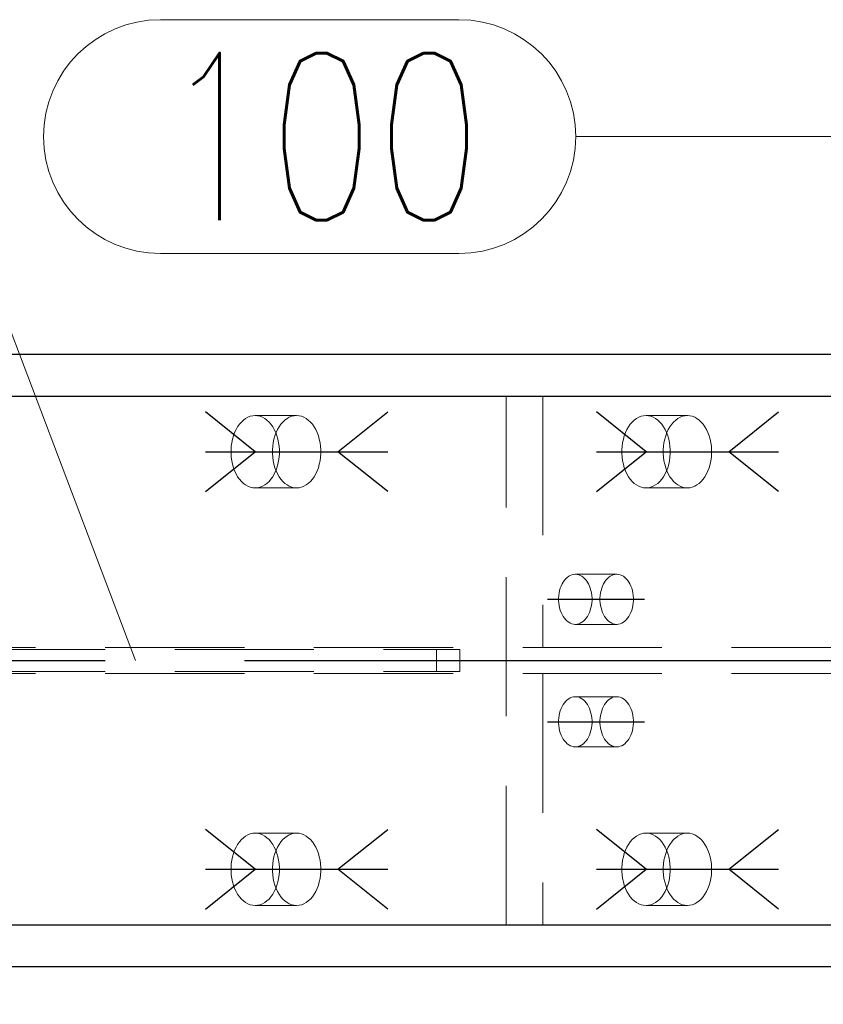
# Model space of a CAD drawing. Header units: millimetres. Extents: x 3528 to 4122, y 12044 to 12491.
# Tile 33 of 58: x 3916 to 3930, y 12219 to 12237. Entities that reach past the tile are written whole.
import ezdxf

# ---------------------------------------------------------------- set-up
doc = ezdxf.new("R2010")
doc.units = ezdxf.units.MM
doc.header["$LTSCALE"] = 10
doc.linetypes.add('HIDDEN', pattern=[0.375, 0.25, -0.125])
doc.linetypes.add('MITTE', pattern=[2, 1.25, -0.25, 0.25, -0.25])
doc.layers.get('Defpoints').update_dxf_attribs({"color": 1})
for name, color, linetype in [('PS_BOLT', 4, 'Continuous'), ('PS_MID', 5, 'MITTE'), ('PS_SHAPE', 3, 'Continuous')]:
    doc.layers.add(name, color=color, linetype=linetype)
for name, color, linetype, lineweight in [('PS_DIM', 4, 'Continuous', 13), ('PS_Hidden', 2, 'HIDDEN', 9), ('PS_Pos', 1, 'Continuous', 15), ('PS_SOLID', 7, 'Continuous', 30)]:
    doc.layers.add(name, color=color, linetype=linetype, lineweight=lineweight)
doc.styles.add('simplex', font='simplex.shx', dxfattribs={"width": 0.75})
doc.dimstyles.new('1_20_GŁ_DS1-LS20', dxfattribs={"dimtxt": 2, "dimasz": 2, "dimexe": 2, "dimexo": 5, "dimgap": 1, "dimtad": 1, "dimjust": 4, "dimdec": 0, "dimlfac": 20, "dimtxsty": 'simplex', "dimblk1": 'NONE', "dimsah": 1, "dimcen": 2, "dimclrd": 256, "dimclre": 256, "dimclrt": 4, "dimadec": 1, "dimazin": 0, "dimtfac": 1, "dimtdec": 0, "dimtmove": 2, "dimatfit": 3, "dimfxl": 1, "dimarcsym": 0})

# ---------------------------------------------------------------- blocks, each defined once
blk = doc.blocks.new('*D92')
at = {"layer": 'Defpoints', "color": 0, "transparency": 16777216}
for p in [(3585.581, 12220.304), (3933.069, 12218.754), (3933.069, 12208.592)]:
    blk.add_point(p, dxfattribs=at)
at = {"layer": 'PS_DIM', "lineweight": -2, "transparency": 16777216}
for p, q in [((3585.581, 12215.304), (3585.581, 12206.592)), ((3933.069, 12213.754), (3933.069, 12206.592)), ((3585.581, 12208.592), (3931.069, 12208.592))]:
    blk.add_line(p, q, dxfattribs=at)
at = {"layer": 'PS_DIM', "transparency": 16777216}
blk.add_solid([(3931.069, 12208.925), (3931.069, 12208.258), (3933.069, 12208.592)], dxfattribs=at)
at = {"layer": 'PS_DIM', "color": 4, "transparency": 16777216, "insert": (3931.049, 12212.826), "char_height": 2, "attachment_point": 5, "rotation": 90, "style": 'simplex'}
blk.add_mtext('14640', dxfattribs=at)
blk = doc.blocks.new('_None')
blk = doc.blocks.new('*D93')
at = {"layer": 'Defpoints', "color": 0, "transparency": 16777216}
for p in [(3945.171, 12230.554), (3585.581, 12220.304), (3945.171, 12208.592)]:
    blk.add_point(p, dxfattribs=at)
at = {"layer": 'PS_DIM', "lineweight": -2, "transparency": 16777216}
for p, q in [((3945.171, 12225.554), (3945.171, 12206.592)), ((3585.581, 12215.304), (3585.581, 12206.592)), ((3585.581, 12208.592), (3943.171, 12208.592))]:
    blk.add_line(p, q, dxfattribs=at)
at = {"layer": 'PS_DIM', "transparency": 16777216}
blk.add_solid([(3943.171, 12208.925), (3943.171, 12208.258), (3945.171, 12208.592)], dxfattribs=at)
at = {"layer": 'PS_DIM', "color": 4, "transparency": 16777216, "insert": (3943.151, 12212.826), "char_height": 2, "attachment_point": 5, "rotation": 90, "style": 'simplex'}
blk.add_mtext('14882', dxfattribs=at)
blk = doc.blocks.new('*X357')
at = {"color": 30, "linetype": 'Continuous'}
for p, q in [((3927.045, 12221.304), (3926.153, 12222.018)), ((3928.533, 12221.304), (3929.425, 12222.018)), ((3926.153, 12220.59), (3927.045, 12221.304)), ((3926.153, 12221.304), (3929.425, 12221.304)), ((3929.425, 12220.59), (3928.533, 12221.304))]:
    blk.add_line(p, q, dxfattribs=at)
blk = doc.blocks.new('*X359')
at = {"color": 30, "linetype": 'Continuous'}
for p, q in [((3920.026, 12228.804), (3919.133, 12229.518)), ((3921.513, 12228.804), (3922.406, 12229.518)), ((3919.133, 12228.09), (3920.026, 12228.804)), ((3919.133, 12228.804), (3922.406, 12228.804)), ((3922.406, 12228.09), (3921.513, 12228.804))]:
    blk.add_line(p, q, dxfattribs=at)
blk = doc.blocks.new('*X363')
at = {"color": 30, "linetype": 'Continuous'}
for p, q in [((3927.045, 12228.804), (3926.153, 12229.518)), ((3928.533, 12228.804), (3929.425, 12229.518)), ((3926.153, 12228.09), (3927.045, 12228.804)), ((3926.153, 12228.804), (3929.425, 12228.804)), ((3929.425, 12228.09), (3928.533, 12228.804))]:
    blk.add_line(p, q, dxfattribs=at)
blk = doc.blocks.new('*X366')
at = {"layer": 'PS_Hidden', "color": 2, "linetype": 'HIDDEN'}
for p, q in [((3924.535, 12220.304), (3924.535, 12229.804)), ((3925.191, 12229.804), (3925.191, 12225.289)), ((3919.778, 12229.337), (3919.815, 12229.372)), ((3919.815, 12229.372), (3919.854, 12229.401)), ((3919.854, 12229.401), (3919.896, 12229.424)), ((3919.896, 12229.424), (3919.938, 12229.441)), ((3919.938, 12229.441), (3919.982, 12229.451)), ((3919.982, 12229.451), (3920.026, 12229.454)), ((3920.026, 12229.454), (3920.07, 12229.451)), ((3920.77, 12229.454), (3920.026, 12229.454)), ((3920.07, 12229.451), (3920.113, 12229.441)), ((3920.113, 12229.441), (3920.156, 12229.424)), ((3920.156, 12229.424), (3920.197, 12229.401)), ((3920.197, 12229.401), (3920.237, 12229.372)), ((3920.237, 12229.372), (3920.274, 12229.337)), ((3920.559, 12229.372), (3920.521, 12229.337)), ((3920.598, 12229.401), (3920.559, 12229.372)), ((3920.639, 12229.424), (3920.598, 12229.401)), ((3920.682, 12229.441), (3920.639, 12229.424)), ((3920.726, 12229.451), (3920.682, 12229.441)), ((3920.77, 12229.454), (3920.726, 12229.451)), ((3920.813, 12229.451), (3920.77, 12229.454)), ((3920.857, 12229.441), (3920.813, 12229.451)), ((3920.9, 12229.424), (3920.857, 12229.441)), ((3920.941, 12229.401), (3920.9, 12229.424)), ((3920.98, 12229.372), (3920.941, 12229.401)), ((3921.018, 12229.337), (3920.98, 12229.372)), ((3926.797, 12229.337), (3926.835, 12229.372)), ((3926.835, 12229.372), (3926.874, 12229.401)), ((3926.874, 12229.401), (3926.915, 12229.424)), ((3926.915, 12229.424), (3926.958, 12229.441)), ((3926.958, 12229.441), (3927.001, 12229.451)), ((3927.001, 12229.451), (3927.045, 12229.454)), ((3927.045, 12229.454), (3927.089, 12229.451)), ((3927.789, 12229.454), (3927.045, 12229.454)), ((3927.089, 12229.451), (3927.133, 12229.441)), ((3927.133, 12229.441), (3927.176, 12229.424)), ((3927.176, 12229.424), (3927.217, 12229.401)), ((3927.217, 12229.401), (3927.256, 12229.372)), ((3927.256, 12229.372), (3927.294, 12229.337)), ((3927.578, 12229.372), (3927.541, 12229.337)), ((3927.618, 12229.401), (3927.578, 12229.372)), ((3927.659, 12229.424), (3927.618, 12229.401)), ((3927.702, 12229.441), (3927.659, 12229.424)), ((3927.745, 12229.451), (3927.702, 12229.441)), ((3927.789, 12229.454), (3927.745, 12229.451)), ((3927.833, 12229.451), (3927.789, 12229.454)), ((3927.877, 12229.441), (3927.833, 12229.451)), ((3927.919, 12229.424), (3927.877, 12229.441)), ((3927.96, 12229.401), (3927.919, 12229.424)), ((3928, 12229.372), (3927.96, 12229.401)), ((3928.037, 12229.337), (3928, 12229.372)), ((3919.657, 12229.148), (3919.682, 12229.202)), ((3919.682, 12229.202), (3919.711, 12229.252)), ((3919.711, 12229.252), (3919.743, 12229.297)), ((3919.743, 12229.297), (3919.778, 12229.337)), ((3920.274, 12229.337), (3920.309, 12229.297)), ((3920.309, 12229.297), (3920.341, 12229.252)), ((3920.341, 12229.252), (3920.369, 12229.202)), ((3920.369, 12229.202), (3920.395, 12229.148)), ((3920.426, 12229.202), (3920.401, 12229.148)), ((3920.455, 12229.252), (3920.426, 12229.202)), ((3920.486, 12229.297), (3920.455, 12229.252)), ((3920.521, 12229.337), (3920.486, 12229.297)), ((3921.053, 12229.297), (3921.018, 12229.337)), ((3921.084, 12229.252), (3921.053, 12229.297)), ((3921.113, 12229.202), (3921.084, 12229.252)), ((3921.138, 12229.148), (3921.113, 12229.202)), ((3926.677, 12229.148), (3926.702, 12229.202)), ((3926.702, 12229.202), (3926.73, 12229.252)), ((3926.73, 12229.252), (3926.762, 12229.297)), ((3926.762, 12229.297), (3926.797, 12229.337)), ((3927.294, 12229.337), (3927.328, 12229.297)), ((3927.328, 12229.297), (3927.36, 12229.252)), ((3927.36, 12229.252), (3927.389, 12229.202)), ((3927.389, 12229.202), (3927.414, 12229.148)), ((3927.445, 12229.202), (3927.42, 12229.148)), ((3927.474, 12229.252), (3927.445, 12229.202)), ((3927.506, 12229.297), (3927.474, 12229.252)), ((3927.541, 12229.337), (3927.506, 12229.297)), ((3928.072, 12229.297), (3928.037, 12229.337)), ((3928.104, 12229.252), (3928.072, 12229.297)), ((3928.133, 12229.202), (3928.104, 12229.252)), ((3928.158, 12229.148), (3928.133, 12229.202)), ((3919.605, 12228.967), (3919.618, 12229.03)), ((3919.618, 12229.03), (3919.636, 12229.09)), ((3919.636, 12229.09), (3919.657, 12229.148)), ((3920.362, 12229.03), (3920.349, 12228.967)), ((3920.379, 12229.09), (3920.362, 12229.03)), ((3920.401, 12229.148), (3920.379, 12229.09)), ((3920.395, 12229.148), (3920.416, 12229.09)), ((3920.416, 12229.09), (3920.433, 12229.03)), ((3920.433, 12229.03), (3920.447, 12228.967)), ((3921.16, 12229.09), (3921.138, 12229.148)), ((3921.177, 12229.03), (3921.16, 12229.09)), ((3921.19, 12228.967), (3921.177, 12229.03)), ((3926.625, 12228.967), (3926.638, 12229.03)), ((3926.638, 12229.03), (3926.655, 12229.09)), ((3926.655, 12229.09), (3926.677, 12229.148)), ((3927.382, 12229.03), (3927.368, 12228.967)), ((3927.399, 12229.09), (3927.382, 12229.03)), ((3927.42, 12229.148), (3927.399, 12229.09)), ((3927.414, 12229.148), (3927.436, 12229.09)), ((3927.436, 12229.09), (3927.453, 12229.03)), ((3927.453, 12229.03), (3927.466, 12228.967)), ((3928.179, 12229.09), (3928.158, 12229.148)), ((3928.197, 12229.03), (3928.179, 12229.09)), ((3928.21, 12228.967), (3928.197, 12229.03)), ((3919.592, 12228.837), (3919.596, 12228.902)), ((3919.592, 12228.771), (3919.592, 12228.837)), ((3919.596, 12228.902), (3919.605, 12228.967)), ((3920.34, 12228.902), (3920.336, 12228.837)), ((3920.336, 12228.837), (3920.336, 12228.771)), ((3920.349, 12228.967), (3920.34, 12228.902)), ((3920.447, 12228.967), (3920.455, 12228.902)), ((3920.455, 12228.902), (3920.46, 12228.837)), ((3920.46, 12228.837), (3920.46, 12228.771)), ((3921.199, 12228.902), (3921.19, 12228.967)), ((3921.204, 12228.837), (3921.199, 12228.902)), ((3921.204, 12228.771), (3921.204, 12228.837)), ((3926.611, 12228.837), (3926.616, 12228.902)), ((3926.611, 12228.771), (3926.611, 12228.837)), ((3926.616, 12228.902), (3926.625, 12228.967)), ((3927.36, 12228.902), (3927.355, 12228.837)), ((3927.355, 12228.837), (3927.355, 12228.771)), ((3927.368, 12228.967), (3927.36, 12228.902)), ((3927.466, 12228.967), (3927.475, 12228.902)), ((3927.475, 12228.902), (3927.479, 12228.837)), ((3927.479, 12228.837), (3927.479, 12228.771)), ((3928.219, 12228.902), (3928.21, 12228.967)), ((3928.223, 12228.837), (3928.219, 12228.902)), ((3928.223, 12228.771), (3928.223, 12228.837)), ((3919.596, 12228.705), (3919.592, 12228.771)), ((3919.605, 12228.641), (3919.596, 12228.705)), ((3920.336, 12228.771), (3920.34, 12228.705)), ((3920.34, 12228.705), (3920.349, 12228.641)), ((3920.455, 12228.705), (3920.447, 12228.641)), ((3920.46, 12228.771), (3920.455, 12228.705)), ((3921.19, 12228.641), (3921.199, 12228.705)), ((3921.199, 12228.705), (3921.204, 12228.771)), ((3926.616, 12228.705), (3926.611, 12228.771)), ((3926.625, 12228.641), (3926.616, 12228.705)), ((3927.355, 12228.771), (3927.36, 12228.705)), ((3927.36, 12228.705), (3927.368, 12228.641)), ((3927.475, 12228.705), (3927.466, 12228.641)), ((3927.479, 12228.771), (3927.475, 12228.705)), ((3928.21, 12228.641), (3928.219, 12228.705)), ((3928.219, 12228.705), (3928.223, 12228.771)), ((3919.618, 12228.578), (3919.605, 12228.641)), ((3919.636, 12228.518), (3919.618, 12228.578)), ((3919.657, 12228.46), (3919.636, 12228.518)), ((3920.349, 12228.641), (3920.362, 12228.578)), ((3920.362, 12228.578), (3920.379, 12228.518)), ((3920.379, 12228.518), (3920.401, 12228.46)), ((3920.416, 12228.518), (3920.395, 12228.46)), ((3920.433, 12228.578), (3920.416, 12228.518)), ((3920.447, 12228.641), (3920.433, 12228.578)), ((3921.138, 12228.46), (3921.16, 12228.518)), ((3921.16, 12228.518), (3921.177, 12228.578)), ((3921.177, 12228.578), (3921.19, 12228.641)), ((3926.638, 12228.578), (3926.625, 12228.641)), ((3926.655, 12228.518), (3926.638, 12228.578)), ((3926.677, 12228.46), (3926.655, 12228.518)), ((3927.368, 12228.641), (3927.382, 12228.578)), ((3927.382, 12228.578), (3927.399, 12228.518)), ((3927.399, 12228.518), (3927.42, 12228.46)), ((3927.436, 12228.518), (3927.414, 12228.46)), ((3927.453, 12228.578), (3927.436, 12228.518)), ((3927.466, 12228.641), (3927.453, 12228.578)), ((3928.158, 12228.46), (3928.179, 12228.518)), ((3928.179, 12228.518), (3928.197, 12228.578)), ((3928.197, 12228.578), (3928.21, 12228.641)), ((3919.682, 12228.406), (3919.657, 12228.46)), ((3919.711, 12228.356), (3919.682, 12228.406)), ((3919.743, 12228.311), (3919.711, 12228.356)), ((3919.778, 12228.27), (3919.743, 12228.311)), ((3920.309, 12228.311), (3920.274, 12228.27)), ((3920.341, 12228.356), (3920.309, 12228.311)), ((3920.369, 12228.406), (3920.341, 12228.356)), ((3920.395, 12228.46), (3920.369, 12228.406)), ((3920.401, 12228.46), (3920.426, 12228.406)), ((3920.426, 12228.406), (3920.455, 12228.356)), ((3920.455, 12228.356), (3920.486, 12228.311)), ((3920.486, 12228.311), (3920.521, 12228.27)), ((3921.018, 12228.27), (3921.053, 12228.311)), ((3921.053, 12228.311), (3921.084, 12228.356)), ((3921.084, 12228.356), (3921.113, 12228.406)), ((3921.113, 12228.406), (3921.138, 12228.46)), ((3926.702, 12228.406), (3926.677, 12228.46)), ((3926.73, 12228.356), (3926.702, 12228.406)), ((3926.762, 12228.311), (3926.73, 12228.356)), ((3926.797, 12228.27), (3926.762, 12228.311)), ((3927.328, 12228.311), (3927.294, 12228.27)), ((3927.36, 12228.356), (3927.328, 12228.311)), ((3927.389, 12228.406), (3927.36, 12228.356)), ((3927.414, 12228.46), (3927.389, 12228.406)), ((3927.42, 12228.46), (3927.445, 12228.406)), ((3927.445, 12228.406), (3927.474, 12228.356)), ((3927.474, 12228.356), (3927.506, 12228.311)), ((3927.506, 12228.311), (3927.541, 12228.27)), ((3928.037, 12228.27), (3928.072, 12228.311)), ((3928.072, 12228.311), (3928.104, 12228.356)), ((3928.104, 12228.356), (3928.133, 12228.406)), ((3928.133, 12228.406), (3928.158, 12228.46)), ((3919.815, 12228.236), (3919.778, 12228.27)), ((3919.854, 12228.207), (3919.815, 12228.236)), ((3919.896, 12228.184), (3919.854, 12228.207)), ((3919.938, 12228.167), (3919.896, 12228.184)), ((3919.982, 12228.157), (3919.938, 12228.167)), ((3920.026, 12228.154), (3919.982, 12228.157)), ((3920.07, 12228.157), (3920.026, 12228.154)), ((3920.77, 12228.154), (3920.026, 12228.154)), ((3920.113, 12228.167), (3920.07, 12228.157)), ((3920.156, 12228.184), (3920.113, 12228.167)), ((3920.197, 12228.207), (3920.156, 12228.184)), ((3920.237, 12228.236), (3920.197, 12228.207)), ((3920.274, 12228.27), (3920.237, 12228.236)), ((3920.521, 12228.27), (3920.559, 12228.236)), ((3920.559, 12228.236), (3920.598, 12228.207)), ((3920.598, 12228.207), (3920.639, 12228.184)), ((3920.639, 12228.184), (3920.682, 12228.167)), ((3920.682, 12228.167), (3920.726, 12228.157)), ((3920.726, 12228.157), (3920.77, 12228.154)), ((3920.77, 12228.154), (3920.813, 12228.157)), ((3920.813, 12228.157), (3920.857, 12228.167)), ((3920.857, 12228.167), (3920.9, 12228.184)), ((3920.9, 12228.184), (3920.941, 12228.207)), ((3920.941, 12228.207), (3920.98, 12228.236)), ((3920.98, 12228.236), (3921.018, 12228.27)), ((3926.835, 12228.236), (3926.797, 12228.27)), ((3926.874, 12228.207), (3926.835, 12228.236)), ((3926.915, 12228.184), (3926.874, 12228.207)), ((3926.958, 12228.167), (3926.915, 12228.184)), ((3927.001, 12228.157), (3926.958, 12228.167)), ((3927.045, 12228.154), (3927.001, 12228.157)), ((3927.089, 12228.157), (3927.045, 12228.154)), ((3927.789, 12228.154), (3927.045, 12228.154)), ((3927.133, 12228.167), (3927.089, 12228.157)), ((3927.176, 12228.184), (3927.133, 12228.167)), ((3927.217, 12228.207), (3927.176, 12228.184)), ((3927.256, 12228.236), (3927.217, 12228.207)), ((3927.294, 12228.27), (3927.256, 12228.236)), ((3927.541, 12228.27), (3927.578, 12228.236)), ((3927.578, 12228.236), (3927.618, 12228.207)), ((3927.618, 12228.207), (3927.659, 12228.184)), ((3927.659, 12228.184), (3927.702, 12228.167)), ((3927.702, 12228.167), (3927.745, 12228.157)), ((3927.745, 12228.157), (3927.789, 12228.154)), ((3927.789, 12228.154), (3927.833, 12228.157)), ((3927.833, 12228.157), (3927.877, 12228.167)), ((3927.877, 12228.167), (3927.919, 12228.184)), ((3927.919, 12228.184), (3927.96, 12228.207)), ((3927.96, 12228.207), (3928, 12228.236)), ((3928, 12228.236), (3928.037, 12228.27)), ((3925.603, 12226.523), (3925.629, 12226.547)), ((3925.629, 12226.547), (3925.657, 12226.567)), ((3925.657, 12226.567), (3925.685, 12226.583)), ((3925.685, 12226.583), (3925.715, 12226.595)), ((3925.715, 12226.595), (3925.745, 12226.602)), ((3925.745, 12226.602), (3925.775, 12226.604)), ((3925.775, 12226.604), (3925.806, 12226.602)), ((3926.519, 12226.604), (3925.775, 12226.604)), ((3925.806, 12226.602), (3925.836, 12226.595)), ((3925.836, 12226.595), (3925.865, 12226.583)), ((3925.865, 12226.583), (3925.894, 12226.567)), ((3925.894, 12226.567), (3925.921, 12226.547)), ((3925.921, 12226.547), (3925.947, 12226.523)), ((3926.373, 12226.547), (3926.347, 12226.523)), ((3926.4, 12226.567), (3926.373, 12226.547)), ((3926.429, 12226.583), (3926.4, 12226.567)), ((3926.458, 12226.595), (3926.429, 12226.583)), ((3926.488, 12226.602), (3926.458, 12226.595)), ((3926.519, 12226.604), (3926.488, 12226.602)), ((3926.549, 12226.602), (3926.519, 12226.604)), ((3926.579, 12226.595), (3926.549, 12226.602)), ((3926.609, 12226.583), (3926.579, 12226.595)), ((3926.638, 12226.567), (3926.609, 12226.583)), ((3926.665, 12226.547), (3926.638, 12226.567)), ((3926.691, 12226.523), (3926.665, 12226.547)), ((3925.493, 12226.31), (3925.505, 12226.352)), ((3925.505, 12226.352), (3925.52, 12226.392)), ((3925.52, 12226.392), (3925.537, 12226.429)), ((3925.537, 12226.429), (3925.557, 12226.464)), ((3925.557, 12226.464), (3925.579, 12226.495)), ((3925.579, 12226.495), (3925.603, 12226.523)), ((3925.947, 12226.523), (3925.971, 12226.495)), ((3925.971, 12226.495), (3925.993, 12226.464)), ((3925.993, 12226.464), (3926.013, 12226.429)), ((3926.013, 12226.429), (3926.031, 12226.392)), ((3926.031, 12226.392), (3926.045, 12226.352)), ((3926.045, 12226.352), (3926.057, 12226.31)), ((3926.249, 12226.352), (3926.237, 12226.31)), ((3926.264, 12226.392), (3926.249, 12226.352)), ((3926.281, 12226.429), (3926.264, 12226.392)), ((3926.301, 12226.464), (3926.281, 12226.429)), ((3926.323, 12226.495), (3926.301, 12226.464)), ((3926.347, 12226.523), (3926.323, 12226.495)), ((3926.715, 12226.495), (3926.691, 12226.523)), ((3926.737, 12226.464), (3926.715, 12226.495)), ((3926.757, 12226.429), (3926.737, 12226.464)), ((3926.774, 12226.392), (3926.757, 12226.429)), ((3926.789, 12226.352), (3926.774, 12226.392)), ((3926.801, 12226.31), (3926.789, 12226.352)), ((3925.475, 12226.177), (3925.478, 12226.222)), ((3925.475, 12226.131), (3925.475, 12226.177)), ((3925.478, 12226.222), (3925.484, 12226.267)), ((3925.484, 12226.267), (3925.493, 12226.31)), ((3926.057, 12226.31), (3926.066, 12226.267)), ((3926.066, 12226.267), (3926.073, 12226.222)), ((3926.073, 12226.222), (3926.076, 12226.177)), ((3926.076, 12226.177), (3926.076, 12226.131)), ((3926.222, 12226.222), (3926.218, 12226.177)), ((3926.218, 12226.177), (3926.218, 12226.131)), ((3926.228, 12226.267), (3926.222, 12226.222)), ((3926.237, 12226.31), (3926.228, 12226.267)), ((3926.81, 12226.267), (3926.801, 12226.31)), ((3926.816, 12226.222), (3926.81, 12226.267)), ((3926.819, 12226.177), (3926.816, 12226.222)), ((3926.819, 12226.131), (3926.819, 12226.177)), ((3925.478, 12226.086), (3925.475, 12226.131)), ((3925.484, 12226.041), (3925.478, 12226.086)), ((3925.493, 12225.998), (3925.484, 12226.041)), ((3925.505, 12225.956), (3925.493, 12225.998)), ((3926.057, 12225.998), (3926.045, 12225.956)), ((3926.066, 12226.041), (3926.057, 12225.998)), ((3926.073, 12226.086), (3926.066, 12226.041)), ((3926.076, 12226.131), (3926.073, 12226.086)), ((3926.218, 12226.131), (3926.222, 12226.086)), ((3926.222, 12226.086), (3926.228, 12226.041)), ((3926.228, 12226.041), (3926.237, 12225.998)), ((3926.237, 12225.998), (3926.249, 12225.956)), ((3926.789, 12225.956), (3926.801, 12225.998)), ((3926.801, 12225.998), (3926.81, 12226.041)), ((3926.81, 12226.041), (3926.816, 12226.086)), ((3926.816, 12226.086), (3926.819, 12226.131)), ((3925.52, 12225.916), (3925.505, 12225.956)), ((3925.537, 12225.878), (3925.52, 12225.916)), ((3925.557, 12225.844), (3925.537, 12225.878)), ((3925.579, 12225.812), (3925.557, 12225.844)), ((3925.993, 12225.844), (3925.971, 12225.812)), ((3926.013, 12225.878), (3925.993, 12225.844)), ((3926.031, 12225.916), (3926.013, 12225.878)), ((3926.045, 12225.956), (3926.031, 12225.916)), ((3926.249, 12225.956), (3926.264, 12225.916)), ((3926.264, 12225.916), (3926.281, 12225.878)), ((3926.281, 12225.878), (3926.301, 12225.844)), ((3926.301, 12225.844), (3926.323, 12225.812)), ((3926.715, 12225.812), (3926.737, 12225.844)), ((3926.737, 12225.844), (3926.757, 12225.878)), ((3926.757, 12225.878), (3926.774, 12225.916)), ((3926.774, 12225.916), (3926.789, 12225.956)), ((3925.603, 12225.785), (3925.579, 12225.812)), ((3925.629, 12225.76), (3925.603, 12225.785)), ((3925.657, 12225.74), (3925.629, 12225.76)), ((3925.685, 12225.724), (3925.657, 12225.74)), ((3925.715, 12225.713), (3925.685, 12225.724)), ((3925.745, 12225.706), (3925.715, 12225.713)), ((3925.775, 12225.704), (3925.745, 12225.706)), ((3925.806, 12225.706), (3925.775, 12225.704)), ((3926.519, 12225.704), (3925.775, 12225.704)), ((3925.836, 12225.713), (3925.806, 12225.706)), ((3925.865, 12225.724), (3925.836, 12225.713)), ((3925.894, 12225.74), (3925.865, 12225.724)), ((3925.921, 12225.76), (3925.894, 12225.74)), ((3925.947, 12225.785), (3925.921, 12225.76)), ((3925.971, 12225.812), (3925.947, 12225.785)), ((3926.323, 12225.812), (3926.347, 12225.785)), ((3926.347, 12225.785), (3926.373, 12225.76)), ((3926.373, 12225.76), (3926.4, 12225.74)), ((3926.4, 12225.74), (3926.429, 12225.724)), ((3926.429, 12225.724), (3926.458, 12225.713)), ((3926.458, 12225.713), (3926.488, 12225.706)), ((3926.488, 12225.706), (3926.519, 12225.704)), ((3926.519, 12225.704), (3926.549, 12225.706)), ((3926.549, 12225.706), (3926.579, 12225.713)), ((3926.579, 12225.713), (3926.609, 12225.724)), ((3926.609, 12225.724), (3926.638, 12225.74)), ((3926.638, 12225.74), (3926.665, 12225.76)), ((3926.665, 12225.76), (3926.691, 12225.785)), ((3926.691, 12225.785), (3926.715, 12225.812)), ((3699.831, 12225.289), (3944.105, 12225.289)), ((3828.581, 12225.254), (3923.285, 12225.254)), ((3923.285, 12224.854), (3923.285, 12225.254)), ((3923.285, 12225.254), (3923.7, 12225.254)), ((3923.7, 12225.254), (3923.7, 12224.854)), ((3699.831, 12224.819), (3944.105, 12224.819)), ((3828.581, 12224.854), (3923.285, 12224.854)), ((3923.7, 12224.854), (3923.285, 12224.854)), ((3925.191, 12224.819), (3925.191, 12220.304)), ((3925.52, 12224.192), (3925.537, 12224.229)), ((3925.537, 12224.229), (3925.557, 12224.264)), ((3925.557, 12224.264), (3925.579, 12224.295)), ((3925.579, 12224.295), (3925.603, 12224.323)), ((3925.603, 12224.323), (3925.629, 12224.347)), ((3925.629, 12224.347), (3925.657, 12224.367)), ((3925.657, 12224.367), (3925.685, 12224.383)), ((3925.685, 12224.383), (3925.715, 12224.395)), ((3925.715, 12224.395), (3925.745, 12224.402)), ((3925.745, 12224.402), (3925.775, 12224.404)), ((3925.775, 12224.404), (3925.806, 12224.402)), ((3926.519, 12224.404), (3925.775, 12224.404)), ((3925.806, 12224.402), (3925.836, 12224.395)), ((3925.836, 12224.395), (3925.865, 12224.383)), ((3925.865, 12224.383), (3925.894, 12224.367)), ((3925.894, 12224.367), (3925.921, 12224.347)), ((3925.921, 12224.347), (3925.947, 12224.323)), ((3925.947, 12224.323), (3925.971, 12224.295)), ((3925.971, 12224.295), (3925.993, 12224.264)), ((3925.993, 12224.264), (3926.013, 12224.229)), ((3926.013, 12224.229), (3926.031, 12224.192)), ((3926.281, 12224.229), (3926.264, 12224.192)), ((3926.301, 12224.264), (3926.281, 12224.229)), ((3926.323, 12224.295), (3926.301, 12224.264)), ((3926.347, 12224.323), (3926.323, 12224.295)), ((3926.373, 12224.347), (3926.347, 12224.323)), ((3926.4, 12224.367), (3926.373, 12224.347)), ((3926.429, 12224.383), (3926.4, 12224.367)), ((3926.458, 12224.395), (3926.429, 12224.383)), ((3926.488, 12224.402), (3926.458, 12224.395)), ((3926.519, 12224.404), (3926.488, 12224.402)), ((3926.549, 12224.402), (3926.519, 12224.404)), ((3926.579, 12224.395), (3926.549, 12224.402)), ((3926.609, 12224.383), (3926.579, 12224.395)), ((3926.638, 12224.367), (3926.609, 12224.383)), ((3926.665, 12224.347), (3926.638, 12224.367)), ((3926.691, 12224.323), (3926.665, 12224.347)), ((3926.715, 12224.295), (3926.691, 12224.323)), ((3926.737, 12224.264), (3926.715, 12224.295)), ((3926.757, 12224.229), (3926.737, 12224.264)), ((3926.774, 12224.192), (3926.757, 12224.229)), ((3925.478, 12224.022), (3925.484, 12224.067)), ((3925.484, 12224.067), (3925.493, 12224.11)), ((3925.493, 12224.11), (3925.505, 12224.152)), ((3925.505, 12224.152), (3925.52, 12224.192)), ((3926.031, 12224.192), (3926.045, 12224.152)), ((3926.045, 12224.152), (3926.057, 12224.11)), ((3926.057, 12224.11), (3926.066, 12224.067)), ((3926.066, 12224.067), (3926.073, 12224.022)), ((3926.228, 12224.067), (3926.222, 12224.022)), ((3926.237, 12224.11), (3926.228, 12224.067)), ((3926.249, 12224.152), (3926.237, 12224.11)), ((3926.264, 12224.192), (3926.249, 12224.152)), ((3926.789, 12224.152), (3926.774, 12224.192)), ((3926.801, 12224.11), (3926.789, 12224.152)), ((3926.81, 12224.067), (3926.801, 12224.11)), ((3926.816, 12224.022), (3926.81, 12224.067)), ((3925.475, 12223.977), (3925.478, 12224.022)), ((3925.475, 12223.931), (3925.475, 12223.977)), ((3925.478, 12223.886), (3925.475, 12223.931)), ((3925.484, 12223.841), (3925.478, 12223.886)), ((3926.073, 12223.886), (3926.066, 12223.841)), ((3926.073, 12224.022), (3926.076, 12223.977)), ((3926.076, 12223.931), (3926.073, 12223.886)), ((3926.076, 12223.977), (3926.076, 12223.931)), ((3926.222, 12224.022), (3926.218, 12223.977)), ((3926.218, 12223.977), (3926.218, 12223.931)), ((3926.218, 12223.931), (3926.222, 12223.886)), ((3926.222, 12223.886), (3926.228, 12223.841)), ((3926.81, 12223.841), (3926.816, 12223.886)), ((3926.819, 12223.977), (3926.816, 12224.022)), ((3926.816, 12223.886), (3926.819, 12223.931)), ((3926.819, 12223.931), (3926.819, 12223.977)), ((3925.493, 12223.798), (3925.484, 12223.841)), ((3925.505, 12223.756), (3925.493, 12223.798)), ((3925.52, 12223.716), (3925.505, 12223.756)), ((3925.537, 12223.678), (3925.52, 12223.716)), ((3926.031, 12223.716), (3926.013, 12223.678)), ((3926.045, 12223.756), (3926.031, 12223.716)), ((3926.057, 12223.798), (3926.045, 12223.756)), ((3926.066, 12223.841), (3926.057, 12223.798)), ((3926.228, 12223.841), (3926.237, 12223.798)), ((3926.237, 12223.798), (3926.249, 12223.756)), ((3926.249, 12223.756), (3926.264, 12223.716)), ((3926.264, 12223.716), (3926.281, 12223.678)), ((3926.757, 12223.678), (3926.774, 12223.716)), ((3926.774, 12223.716), (3926.789, 12223.756)), ((3926.789, 12223.756), (3926.801, 12223.798)), ((3926.801, 12223.798), (3926.81, 12223.841)), ((3925.557, 12223.644), (3925.537, 12223.678)), ((3925.579, 12223.612), (3925.557, 12223.644)), ((3925.603, 12223.585), (3925.579, 12223.612)), ((3925.629, 12223.56), (3925.603, 12223.585)), ((3925.657, 12223.54), (3925.629, 12223.56)), ((3925.685, 12223.524), (3925.657, 12223.54)), ((3925.715, 12223.513), (3925.685, 12223.524)), ((3925.865, 12223.524), (3925.836, 12223.513)), ((3925.894, 12223.54), (3925.865, 12223.524)), ((3925.921, 12223.56), (3925.894, 12223.54)), ((3925.947, 12223.585), (3925.921, 12223.56)), ((3925.971, 12223.612), (3925.947, 12223.585)), ((3925.993, 12223.644), (3925.971, 12223.612)), ((3926.013, 12223.678), (3925.993, 12223.644)), ((3926.281, 12223.678), (3926.301, 12223.644)), ((3926.301, 12223.644), (3926.323, 12223.612)), ((3926.323, 12223.612), (3926.347, 12223.585)), ((3926.347, 12223.585), (3926.373, 12223.56)), ((3926.373, 12223.56), (3926.4, 12223.54)), ((3926.4, 12223.54), (3926.429, 12223.524)), ((3926.429, 12223.524), (3926.458, 12223.513)), ((3926.579, 12223.513), (3926.609, 12223.524)), ((3926.609, 12223.524), (3926.638, 12223.54)), ((3926.638, 12223.54), (3926.665, 12223.56)), ((3926.665, 12223.56), (3926.691, 12223.585)), ((3926.691, 12223.585), (3926.715, 12223.612)), ((3926.715, 12223.612), (3926.737, 12223.644)), ((3926.737, 12223.644), (3926.757, 12223.678)), ((3925.745, 12223.506), (3925.715, 12223.513)), ((3925.775, 12223.504), (3925.745, 12223.506)), ((3925.806, 12223.506), (3925.775, 12223.504)), ((3926.519, 12223.504), (3925.775, 12223.504)), ((3925.836, 12223.513), (3925.806, 12223.506)), ((3926.458, 12223.513), (3926.488, 12223.506)), ((3926.488, 12223.506), (3926.519, 12223.504)), ((3926.519, 12223.504), (3926.549, 12223.506)), ((3926.549, 12223.506), (3926.579, 12223.513)), ((3919.896, 12221.924), (3919.938, 12221.941)), ((3919.938, 12221.941), (3919.982, 12221.951)), ((3919.982, 12221.951), (3920.026, 12221.954)), ((3920.026, 12221.954), (3920.07, 12221.951)), ((3920.77, 12221.954), (3920.026, 12221.954)), ((3920.07, 12221.951), (3920.113, 12221.941)), ((3920.113, 12221.941), (3920.156, 12221.924)), ((3920.682, 12221.941), (3920.639, 12221.924)), ((3920.726, 12221.951), (3920.682, 12221.941)), ((3920.77, 12221.954), (3920.726, 12221.951)), ((3920.813, 12221.951), (3920.77, 12221.954)), ((3920.857, 12221.941), (3920.813, 12221.951)), ((3920.9, 12221.924), (3920.857, 12221.941)), ((3926.915, 12221.924), (3926.958, 12221.941)), ((3926.958, 12221.941), (3927.001, 12221.951)), ((3927.001, 12221.951), (3927.045, 12221.954)), ((3927.045, 12221.954), (3927.089, 12221.951)), ((3927.789, 12221.954), (3927.045, 12221.954)), ((3927.089, 12221.951), (3927.133, 12221.941)), ((3927.133, 12221.941), (3927.176, 12221.924)), ((3927.702, 12221.941), (3927.659, 12221.924)), ((3927.745, 12221.951), (3927.702, 12221.941)), ((3927.789, 12221.954), (3927.745, 12221.951)), ((3927.833, 12221.951), (3927.789, 12221.954)), ((3927.877, 12221.941), (3927.833, 12221.951)), ((3927.919, 12221.924), (3927.877, 12221.941)), ((3919.711, 12221.752), (3919.743, 12221.797)), ((3919.743, 12221.797), (3919.778, 12221.837)), ((3919.778, 12221.837), (3919.815, 12221.872)), ((3919.815, 12221.872), (3919.854, 12221.901)), ((3919.854, 12221.901), (3919.896, 12221.924)), ((3920.156, 12221.924), (3920.197, 12221.901)), ((3920.197, 12221.901), (3920.237, 12221.872)), ((3920.237, 12221.872), (3920.274, 12221.837)), ((3920.274, 12221.837), (3920.309, 12221.797)), ((3920.309, 12221.797), (3920.341, 12221.752)), ((3920.486, 12221.797), (3920.455, 12221.752)), ((3920.521, 12221.837), (3920.486, 12221.797)), ((3920.559, 12221.872), (3920.521, 12221.837)), ((3920.598, 12221.901), (3920.559, 12221.872)), ((3920.639, 12221.924), (3920.598, 12221.901)), ((3920.941, 12221.901), (3920.9, 12221.924)), ((3920.98, 12221.872), (3920.941, 12221.901)), ((3921.018, 12221.837), (3920.98, 12221.872)), ((3921.053, 12221.797), (3921.018, 12221.837)), ((3921.084, 12221.752), (3921.053, 12221.797)), ((3926.73, 12221.752), (3926.762, 12221.797)), ((3926.762, 12221.797), (3926.797, 12221.837)), ((3926.797, 12221.837), (3926.835, 12221.872)), ((3926.835, 12221.872), (3926.874, 12221.901)), ((3926.874, 12221.901), (3926.915, 12221.924)), ((3927.176, 12221.924), (3927.217, 12221.901)), ((3927.217, 12221.901), (3927.256, 12221.872)), ((3927.256, 12221.872), (3927.294, 12221.837)), ((3927.294, 12221.837), (3927.328, 12221.797)), ((3927.328, 12221.797), (3927.36, 12221.752)), ((3927.506, 12221.797), (3927.474, 12221.752)), ((3927.541, 12221.837), (3927.506, 12221.797)), ((3927.578, 12221.872), (3927.541, 12221.837)), ((3927.618, 12221.901), (3927.578, 12221.872)), ((3927.659, 12221.924), (3927.618, 12221.901)), ((3927.96, 12221.901), (3927.919, 12221.924)), ((3928, 12221.872), (3927.96, 12221.901)), ((3928.037, 12221.837), (3928, 12221.872)), ((3928.072, 12221.797), (3928.037, 12221.837)), ((3928.104, 12221.752), (3928.072, 12221.797)), ((3919.618, 12221.53), (3919.636, 12221.59)), ((3919.636, 12221.59), (3919.657, 12221.648)), ((3919.657, 12221.648), (3919.682, 12221.702)), ((3919.682, 12221.702), (3919.711, 12221.752)), ((3920.341, 12221.752), (3920.369, 12221.702)), ((3920.379, 12221.59), (3920.362, 12221.53)), ((3920.369, 12221.702), (3920.395, 12221.648)), ((3920.401, 12221.648), (3920.379, 12221.59)), ((3920.395, 12221.648), (3920.416, 12221.59)), ((3920.426, 12221.702), (3920.401, 12221.648)), ((3920.416, 12221.59), (3920.433, 12221.53)), ((3920.455, 12221.752), (3920.426, 12221.702)), ((3921.113, 12221.702), (3921.084, 12221.752)), ((3921.138, 12221.648), (3921.113, 12221.702)), ((3921.16, 12221.59), (3921.138, 12221.648)), ((3921.177, 12221.53), (3921.16, 12221.59)), ((3926.638, 12221.53), (3926.655, 12221.59)), ((3926.655, 12221.59), (3926.677, 12221.648)), ((3926.677, 12221.648), (3926.702, 12221.702)), ((3926.702, 12221.702), (3926.73, 12221.752)), ((3927.36, 12221.752), (3927.389, 12221.702)), ((3927.399, 12221.59), (3927.382, 12221.53)), ((3927.389, 12221.702), (3927.414, 12221.648)), ((3927.42, 12221.648), (3927.399, 12221.59)), ((3927.414, 12221.648), (3927.436, 12221.59)), ((3927.445, 12221.702), (3927.42, 12221.648)), ((3927.436, 12221.59), (3927.453, 12221.53)), ((3927.474, 12221.752), (3927.445, 12221.702)), ((3928.133, 12221.702), (3928.104, 12221.752)), ((3928.158, 12221.648), (3928.133, 12221.702)), ((3928.179, 12221.59), (3928.158, 12221.648)), ((3928.197, 12221.53), (3928.179, 12221.59)), ((3919.592, 12221.337), (3919.596, 12221.402)), ((3919.596, 12221.402), (3919.605, 12221.467)), ((3919.605, 12221.467), (3919.618, 12221.53)), ((3920.34, 12221.402), (3920.336, 12221.337)), ((3920.349, 12221.467), (3920.34, 12221.402)), ((3920.362, 12221.53), (3920.349, 12221.467)), ((3920.433, 12221.53), (3920.447, 12221.467)), ((3920.447, 12221.467), (3920.455, 12221.402)), ((3920.455, 12221.402), (3920.46, 12221.337)), ((3921.19, 12221.467), (3921.177, 12221.53)), ((3921.199, 12221.402), (3921.19, 12221.467)), ((3921.204, 12221.337), (3921.199, 12221.402)), ((3926.611, 12221.337), (3926.616, 12221.402)), ((3926.616, 12221.402), (3926.625, 12221.467)), ((3926.625, 12221.467), (3926.638, 12221.53)), ((3927.36, 12221.402), (3927.355, 12221.337)), ((3927.368, 12221.467), (3927.36, 12221.402)), ((3927.382, 12221.53), (3927.368, 12221.467)), ((3927.453, 12221.53), (3927.466, 12221.467)), ((3927.466, 12221.467), (3927.475, 12221.402)), ((3927.475, 12221.402), (3927.479, 12221.337)), ((3928.21, 12221.467), (3928.197, 12221.53)), ((3928.219, 12221.402), (3928.21, 12221.467)), ((3928.223, 12221.337), (3928.219, 12221.402)), ((3919.592, 12221.271), (3919.592, 12221.337)), ((3919.596, 12221.205), (3919.592, 12221.271)), ((3920.336, 12221.337), (3920.336, 12221.271)), ((3920.336, 12221.271), (3920.34, 12221.205)), ((3920.46, 12221.271), (3920.455, 12221.205)), ((3920.46, 12221.337), (3920.46, 12221.271)), ((3921.199, 12221.205), (3921.204, 12221.271)), ((3921.204, 12221.271), (3921.204, 12221.337)), ((3926.611, 12221.271), (3926.611, 12221.337)), ((3926.616, 12221.205), (3926.611, 12221.271)), ((3927.355, 12221.337), (3927.355, 12221.271)), ((3927.355, 12221.271), (3927.36, 12221.205)), ((3927.479, 12221.271), (3927.475, 12221.205)), ((3927.479, 12221.337), (3927.479, 12221.271)), ((3928.219, 12221.205), (3928.223, 12221.271)), ((3928.223, 12221.271), (3928.223, 12221.337)), ((3919.605, 12221.141), (3919.596, 12221.205)), ((3919.618, 12221.078), (3919.605, 12221.141)), ((3919.636, 12221.018), (3919.618, 12221.078)), ((3920.34, 12221.205), (3920.349, 12221.141)), ((3920.349, 12221.141), (3920.362, 12221.078)), ((3920.362, 12221.078), (3920.379, 12221.018)), ((3920.433, 12221.078), (3920.416, 12221.018)), ((3920.447, 12221.141), (3920.433, 12221.078)), ((3920.455, 12221.205), (3920.447, 12221.141)), ((3921.16, 12221.018), (3921.177, 12221.078)), ((3921.177, 12221.078), (3921.19, 12221.141)), ((3921.19, 12221.141), (3921.199, 12221.205)), ((3926.625, 12221.141), (3926.616, 12221.205)), ((3926.638, 12221.078), (3926.625, 12221.141)), ((3926.655, 12221.018), (3926.638, 12221.078)), ((3927.36, 12221.205), (3927.368, 12221.141)), ((3927.368, 12221.141), (3927.382, 12221.078)), ((3927.382, 12221.078), (3927.399, 12221.018)), ((3927.453, 12221.078), (3927.436, 12221.018)), ((3927.466, 12221.141), (3927.453, 12221.078)), ((3927.475, 12221.205), (3927.466, 12221.141)), ((3928.179, 12221.018), (3928.197, 12221.078)), ((3928.197, 12221.078), (3928.21, 12221.141)), ((3928.21, 12221.141), (3928.219, 12221.205)), ((3919.657, 12220.96), (3919.636, 12221.018)), ((3919.682, 12220.906), (3919.657, 12220.96)), ((3919.711, 12220.856), (3919.682, 12220.906)), ((3920.369, 12220.906), (3920.341, 12220.856)), ((3920.395, 12220.96), (3920.369, 12220.906)), ((3920.379, 12221.018), (3920.401, 12220.96)), ((3920.416, 12221.018), (3920.395, 12220.96)), ((3920.401, 12220.96), (3920.426, 12220.906)), ((3920.426, 12220.906), (3920.455, 12220.856)), ((3921.084, 12220.856), (3921.113, 12220.906)), ((3921.113, 12220.906), (3921.138, 12220.96)), ((3921.138, 12220.96), (3921.16, 12221.018)), ((3926.677, 12220.96), (3926.655, 12221.018)), ((3926.702, 12220.906), (3926.677, 12220.96)), ((3926.73, 12220.856), (3926.702, 12220.906)), ((3927.389, 12220.906), (3927.36, 12220.856)), ((3927.414, 12220.96), (3927.389, 12220.906)), ((3927.399, 12221.018), (3927.42, 12220.96)), ((3927.436, 12221.018), (3927.414, 12220.96)), ((3927.42, 12220.96), (3927.445, 12220.906)), ((3927.445, 12220.906), (3927.474, 12220.856)), ((3928.104, 12220.856), (3928.133, 12220.906)), ((3928.133, 12220.906), (3928.158, 12220.96)), ((3928.158, 12220.96), (3928.179, 12221.018)), ((3919.743, 12220.811), (3919.711, 12220.856)), ((3919.778, 12220.77), (3919.743, 12220.811)), ((3919.815, 12220.736), (3919.778, 12220.77)), ((3919.854, 12220.707), (3919.815, 12220.736)), ((3919.896, 12220.684), (3919.854, 12220.707)), ((3920.197, 12220.707), (3920.156, 12220.684)), ((3920.237, 12220.736), (3920.197, 12220.707)), ((3920.274, 12220.77), (3920.237, 12220.736)), ((3920.309, 12220.811), (3920.274, 12220.77)), ((3920.341, 12220.856), (3920.309, 12220.811)), ((3920.455, 12220.856), (3920.486, 12220.811)), ((3920.486, 12220.811), (3920.521, 12220.77)), ((3920.521, 12220.77), (3920.559, 12220.736)), ((3920.559, 12220.736), (3920.598, 12220.707)), ((3920.598, 12220.707), (3920.639, 12220.684)), ((3920.9, 12220.684), (3920.941, 12220.707)), ((3920.941, 12220.707), (3920.98, 12220.736)), ((3920.98, 12220.736), (3921.018, 12220.77)), ((3921.018, 12220.77), (3921.053, 12220.811)), ((3921.053, 12220.811), (3921.084, 12220.856)), ((3926.762, 12220.811), (3926.73, 12220.856)), ((3926.797, 12220.77), (3926.762, 12220.811)), ((3926.835, 12220.736), (3926.797, 12220.77)), ((3926.874, 12220.707), (3926.835, 12220.736)), ((3926.915, 12220.684), (3926.874, 12220.707)), ((3927.217, 12220.707), (3927.176, 12220.684)), ((3927.256, 12220.736), (3927.217, 12220.707)), ((3927.294, 12220.77), (3927.256, 12220.736)), ((3927.328, 12220.811), (3927.294, 12220.77)), ((3927.36, 12220.856), (3927.328, 12220.811)), ((3927.474, 12220.856), (3927.506, 12220.811)), ((3927.506, 12220.811), (3927.541, 12220.77)), ((3927.541, 12220.77), (3927.578, 12220.736)), ((3927.578, 12220.736), (3927.618, 12220.707)), ((3927.618, 12220.707), (3927.659, 12220.684)), ((3927.919, 12220.684), (3927.96, 12220.707)), ((3927.96, 12220.707), (3928, 12220.736)), ((3928, 12220.736), (3928.037, 12220.77)), ((3928.037, 12220.77), (3928.072, 12220.811)), ((3928.072, 12220.811), (3928.104, 12220.856)), ((3919.938, 12220.667), (3919.896, 12220.684)), ((3919.982, 12220.657), (3919.938, 12220.667)), ((3920.026, 12220.654), (3919.982, 12220.657)), ((3920.07, 12220.657), (3920.026, 12220.654)), ((3920.77, 12220.654), (3920.026, 12220.654)), ((3920.113, 12220.667), (3920.07, 12220.657)), ((3920.156, 12220.684), (3920.113, 12220.667)), ((3920.639, 12220.684), (3920.682, 12220.667)), ((3920.682, 12220.667), (3920.726, 12220.657)), ((3920.726, 12220.657), (3920.77, 12220.654)), ((3920.77, 12220.654), (3920.813, 12220.657)), ((3920.813, 12220.657), (3920.857, 12220.667)), ((3920.857, 12220.667), (3920.9, 12220.684)), ((3926.958, 12220.667), (3926.915, 12220.684)), ((3927.001, 12220.657), (3926.958, 12220.667)), ((3927.045, 12220.654), (3927.001, 12220.657)), ((3927.089, 12220.657), (3927.045, 12220.654)), ((3927.789, 12220.654), (3927.045, 12220.654)), ((3927.133, 12220.667), (3927.089, 12220.657)), ((3927.176, 12220.684), (3927.133, 12220.667)), ((3927.659, 12220.684), (3927.702, 12220.667)), ((3927.702, 12220.667), (3927.745, 12220.657)), ((3927.745, 12220.657), (3927.789, 12220.654)), ((3927.789, 12220.654), (3927.833, 12220.657)), ((3927.833, 12220.657), (3927.877, 12220.667)), ((3927.877, 12220.667), (3927.919, 12220.684))]:
    blk.add_line(p, q, dxfattribs=at)
at = {"layer": 'PS_MID', "color": 5, "linetype": 'MITTE'}
for p, q in [((3919.526, 12228.804), (3921.27, 12228.804)), ((3926.545, 12228.804), (3928.289, 12228.804)), ((3925.275, 12226.154), (3927.019, 12226.154)), ((3699.831, 12225.054), (3947.262, 12225.054)), ((3925.275, 12223.954), (3927.019, 12223.954)), ((3919.526, 12221.304), (3921.27, 12221.304)), ((3926.545, 12221.304), (3928.289, 12221.304))]:
    blk.add_line(p, q, dxfattribs=at)
at = {"layer": 'PS_SOLID', "color": 7, "linetype": 'Continuous'}
for p, q in [((3910.332, 12230.554), (3931.319, 12230.554)), ((3699.831, 12229.804), (3944.762, 12229.804)), ((3699.831, 12220.304), (3944.762, 12220.304)), ((3931.319, 12219.554), (3910.332, 12219.554))]:
    blk.add_line(p, q, dxfattribs=at)
blk = doc.blocks.new('*X367')
at = {"color": 30, "linetype": 'Continuous'}
for p, q in [((3920.026, 12221.304), (3919.133, 12222.018)), ((3921.513, 12221.304), (3922.406, 12222.018)), ((3919.133, 12220.59), (3920.026, 12221.304)), ((3919.133, 12221.304), (3922.406, 12221.304)), ((3922.406, 12220.59), (3921.513, 12221.304))]:
    blk.add_line(p, q, dxfattribs=at)
blk = doc.blocks.new('*X388')
at = {"color": 1}
for p, q in [((3918.326, 12236.564), (3923.683, 12236.564)), ((3925.783, 12234.464), (3930.783, 12234.464)), ((3934.319, 12219.179), (3930.783, 12234.464)), ((3918.326, 12232.364), (3923.683, 12232.364))]:
    blk.add_line(p, q, dxfattribs=at)
for centre, start, end in [((3918.326, 12234.464), 90, 270), ((3923.683, 12234.464), 270, 90)]:
    blk.add_arc(centre, 2.1, start, end, dxfattribs=at)
at = {"color": 2, "style": 'simplex', "width": 0.75}
blk.add_text('100', height=3, dxfattribs=at).set_placement((3918.326, 12232.964))
blk = doc.blocks.new('*X389')
at = {"color": 1}
for p, q in [((3918.326, 12236.564), (3923.683, 12236.564)), ((3925.783, 12234.464), (3930.783, 12234.464)), ((3934.319, 12230.929), (3930.783, 12234.464)), ((3918.326, 12232.364), (3923.683, 12232.364))]:
    blk.add_line(p, q, dxfattribs=at)
for centre, start, end in [((3918.326, 12234.464), 90, 270), ((3923.683, 12234.464), 270, 90)]:
    blk.add_arc(centre, 2.1, start, end, dxfattribs=at)
at = {"color": 2, "style": 'simplex', "width": 0.75}
blk.add_text('100', height=3, dxfattribs=at).set_placement((3918.326, 12232.964))
blk = doc.blocks.new('*X390')
at = {"color": 1}
for p, q in [((3903.598, 12236.481), (3907.24, 12236.481)), ((3909.34, 12234.381), (3914.34, 12234.381)), ((3917.876, 12225.054), (3914.34, 12234.381)), ((3903.598, 12232.281), (3907.24, 12232.281))]:
    blk.add_line(p, q, dxfattribs=at)
for centre, start, end in [((3903.598, 12234.381), 90, 270), ((3907.24, 12234.381), 270, 90)]:
    blk.add_arc(centre, 2.1, start, end, dxfattribs=at)
at = {"color": 2, "style": 'simplex', "width": 0.75}
blk.add_text('82', height=3, dxfattribs=at).set_placement((3903.598, 12232.881))

msp = doc.modelspace()

# ---------------------------------------------------------------- block references
at = {"layer": 'PS_BOLT', "color": 30}
for name in ['*X359', '*X363', '*X367', '*X357']:
    msp.add_blockref(name, (0, 0), dxfattribs=at)
at = {"layer": 'PS_Pos'}
for name in ['*X390', '*X388', '*X389']:
    msp.add_blockref(name, (0, 0), dxfattribs=at)
at = {"layer": 'PS_SHAPE'}
msp.add_blockref('*X366', (0, 0), dxfattribs=at)

# ---------------------------------------------------------------- dimensions: what is measured, and where the dimension line sits
at = {"layer": 'PS_DIM'}
for base, p2, text, picture, middle in [((3945.171, 12208.592), (3945.171, 12230.554), '14882', '*D93', (3943.151, 12212.826)), ((3933.069, 12208.592), (3933.069, 12218.754), '14640', '*D92', (3931.049, 12212.826))]:
    dim = msp.add_linear_dim(base=base, p1=(3585.581, 12220.304), p2=p2, text=text, dimstyle='1_20_GŁ_DS1-LS20', dxfattribs=at)
    dim.commit()
    dim.dimension.update_dxf_attribs({"geometry": picture, "text_midpoint": middle, "dimtype": 128, "text_rotation": 90})

doc.saveas('drawing.dxf')
